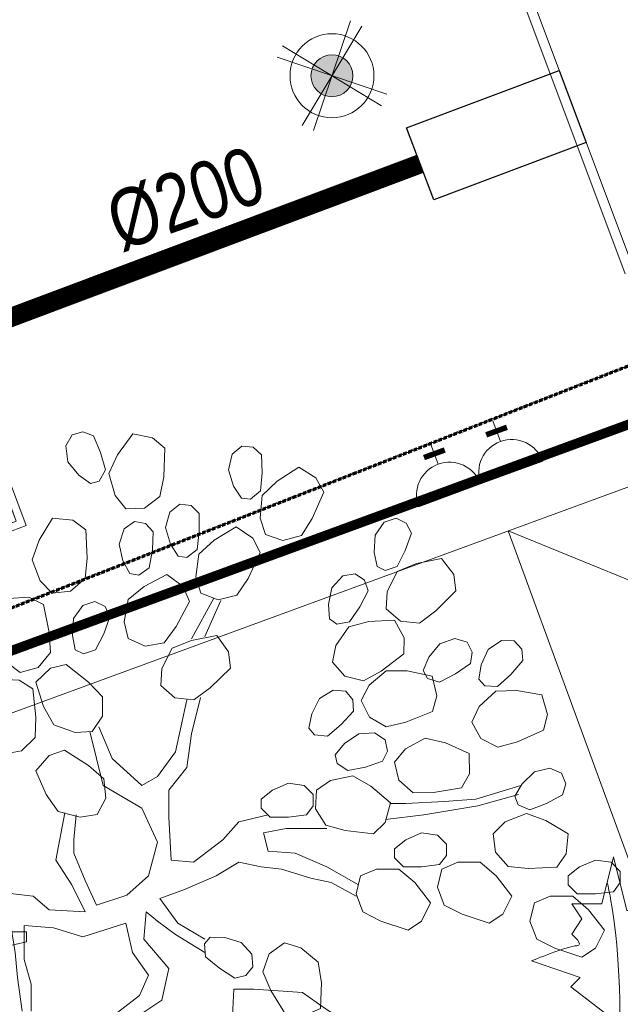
# Model space of a CAD drawing. Header units: millimetres. Extents: x -116878 to 389011, y -1241 to 103546.
# Tile 36 of 104: x 63718 to 65278, y 22588 to 25144. Entities that reach past the tile are written whole.
import ezdxf

# ---------------------------------------------------------------- set-up
doc = ezdxf.new("R2010")
doc.units = ezdxf.units.MM
doc.header["$MEASUREMENT"] = 0
doc.linetypes.add('DASHED', pattern=[0.75, 0.5, -0.25])
doc.layers.get('0').update_dxf_attribs({"color": 252})
for name, color, linetype, lineweight in [('& Lighting (Ceiling)', 160, 'Continuous', 15), ('& Lighting (Walls)', 160, 'Continuous', 15), ('02_Elevation 00', 252, 'Continuous', 9), ('07_Plants', 252, 'Continuous', 9), ('E Celing Lighting', 5, 'DASHED', 5), ('M-HVAC-CDFF', 7, 'Continuous', 5), ('M-HVAC-DUCT', 7, 'Continuous', 15), ('MEPTEK-SAD', 6, 'Continuous', 30), ('Pendant Light', 160, 'Continuous', 15)]:
    doc.layers.add(name, color=color, linetype=linetype, lineweight=lineweight)
for name, color, linetype in [('@ Electrical', 210, 'Continuous'), ('E Floor Lighting', 5, 'DASHED'), ('Electrical', 210, 'Continuous'), ('H Switches', 14, 'Continuous'), ('Layout', 252, 'Continuous')]:
    doc.layers.add(name, color=color, linetype=linetype)
doc.styles.add('Arial_1', font='arial.ttf', dxfattribs={"width": 0.8, "height": 250})
doc.linetypes.add('ZIGZAG', pattern='A,0.0001,-0.2,[131,ltypeshp.shx,S=0.2,R=0,X=-0.2,Y=0],-0.4,[131,ltypeshp.shx,S=0.2,R=180,X=0.2,Y=0],-0.2', length=0.8001)

# ---------------------------------------------------------------- blocks, each defined once
blk = doc.blocks.new('pb 2')
blk.add_line((8695.29, -508.82), (8730.52, -604.98))
for points in [[(8801.67, -463.47), (8475.33, -583.01), (8515.49, -690.17), (8844.16, -569.73)], [(8798.26, -471.1), (8483.07, -586.56), (8519.02, -682.49), (8836.29, -566.22)]]:
    blk.add_lwpolyline(points, close=True)
blk = doc.blocks.new('P1')
at = {"layer": '07_Plants'}
for points in [[(2293.299, -943.039), (2292.697, -942.611), (2292.144, -941.928), (2292.033, -941.12), (2292.351, -940.55), (2292.905, -940.392), (2293.444, -940.599), (2293.807, -941.455), (2294.06, -942.343), (2293.743, -942.913)], [(2295.104, -944.326), (2294.55, -943.643), (2294.234, -942.533), (2294.678, -941.567), (2295.456, -940.506), (2296.469, -940.698), (2297.102, -941.237), (2297.038, -942.695), (2296.847, -943.71), (2296.054, -944.295)], [(2301.019, -943.792), (2300.613, -943.175), (2300.343, -942.339), (2300.532, -941.545), (2301.034, -941.128), (2301.608, -941.182), (2302.036, -941.569), (2302.065, -942.499), (2301.98, -943.418), (2301.478, -943.835)], [(2302.237, -945.644), (2301.967, -944.807), (2302.074, -943.658), (2302.837, -942.918), (2303.945, -942.209), (2304.821, -942.754), (2305.217, -943.486), (2304.63, -944.822), (2304.085, -945.699), (2303.135, -945.958)], [(2297.769, -946.758), (2297.381, -946.13), (2297.135, -945.286), (2297.347, -944.498), (2297.86, -944.095), (2298.433, -944.165), (2298.849, -944.564), (2298.852, -945.495), (2298.741, -946.411), (2298.227, -946.814)], [(2291.333, -948.649), (2290.723, -948.016), (2290.314, -946.937), (2290.675, -945.936), (2291.359, -944.813), (2292.385, -944.918), (2293.062, -945.401), (2293.121, -946.86), (2293.017, -947.886), (2292.278, -948.537)], [(2295.31, -947.636), (2294.956, -946.988), (2294.755, -946.132), (2295.009, -945.357), (2295.543, -944.983), (2296.111, -945.083), (2296.505, -945.504), (2296.459, -946.433), (2296.298, -947.342), (2295.764, -947.716)], [(2307.946, -947.283), (2307.79, -946.561), (2307.841, -945.684), (2308.304, -945.012), (2308.922, -944.805), (2309.439, -945.062), (2309.697, -945.577), (2309.389, -946.455), (2308.977, -947.281), (2308.359, -947.489)], [(2298.934, -948.643), (2298.688, -947.799), (2298.827, -946.654), (2299.612, -945.935), (2300.739, -945.259), (2301.599, -945.828), (2301.974, -946.571), (2301.349, -947.89), (2300.78, -948.751), (2299.822, -948.983)], [(2308.413, -949.449), (2308.463, -948.572), (2308.978, -947.539), (2309.957, -947.125), (2311.246, -946.864), (2311.866, -947.689), (2311.971, -948.514), (2310.941, -949.548), (2310.116, -950.169), (2309.136, -950.067)], [(2295.218, -950.965), (2295.017, -950.109), (2295.218, -948.973), (2296.04, -948.298), (2297.202, -947.682), (2298.03, -948.297), (2298.364, -949.059), (2297.67, -950.343), (2297.055, -951.172), (2296.086, -951.352)], [(2305.512, -949.96), (2305.46, -949.223), (2305.634, -948.362), (2306.188, -947.763), (2306.83, -947.645), (2307.304, -947.972), (2307.487, -948.519), (2307.058, -949.344), (2306.533, -950.104), (2305.892, -950.222)], [(2289.701, -952.7), (2288.998, -952.173), (2288.421, -951.174), (2288.616, -950.128), (2289.111, -948.91), (2290.141, -948.848), (2290.887, -949.217), (2291.18, -950.647), (2291.242, -951.677), (2290.616, -952.438)], [(2292.518, -951.533), (2292.371, -950.809), (2292.432, -949.932), (2292.903, -949.266), (2293.524, -949.066), (2294.037, -949.329), (2294.289, -949.847), (2293.971, -950.721), (2293.55, -951.543), (2292.929, -951.743)], [(2305.668, -952.17), (2305.842, -951.309), (2306.497, -950.36), (2307.525, -950.088), (2308.838, -950.013), (2309.335, -950.917), (2309.322, -951.748), (2308.156, -952.626), (2307.252, -953.124), (2306.296, -952.884)], [(2296.883, -953.358), (2296.944, -952.482), (2297.47, -951.455), (2298.454, -951.052), (2299.746, -950.806), (2300.357, -951.638), (2300.451, -952.465), (2299.409, -953.486), (2298.578, -954.097), (2297.599, -953.985)], [(2310.303, -952.588), (2310.599, -951.911), (2311.154, -951.23), (2311.922, -950.956), (2312.546, -951.15), (2312.813, -951.661), (2312.721, -952.23), (2311.958, -952.761), (2311.14, -953.19), (2310.517, -952.996)], [(2313.144, -953.041), (2313.26, -952.311), (2313.623, -951.511), (2314.298, -951.052), (2314.95, -951.082), (2315.338, -951.508), (2315.393, -952.082), (2314.789, -952.79), (2314.107, -953.412), (2313.455, -953.382)], [(2293.38, -955.707), (2292.503, -955.756), (2291.419, -955.361), (2290.896, -954.435), (2290.492, -953.183), (2291.242, -952.474), (2292.05, -952.278), (2293.193, -953.185), (2293.903, -953.934), (2293.913, -954.919)], [(2307.138, -954.129), (2307.534, -953.344), (2308.418, -952.603), (2309.482, -952.613), (2310.768, -952.889), (2311.007, -953.893), (2310.773, -954.691), (2309.416, -955.228), (2308.412, -955.468), (2307.554, -954.984)], [(2288.826, -956.872), (2288.178, -956.278), (2287.704, -955.226), (2288.002, -954.205), (2288.616, -953.042), (2289.647, -953.083), (2290.352, -953.525), (2290.501, -954.977), (2290.46, -956.008), (2289.762, -956.703)], [(2304.459, -955.531), (2304.604, -954.806), (2305.001, -954.022), (2305.693, -953.591), (2306.344, -953.648), (2306.714, -954.09), (2306.745, -954.666), (2306.112, -955.347), (2305.405, -955.941), (2304.755, -955.884)], [(2312.797, -955.229), (2313.161, -954.43), (2314.014, -953.652), (2315.077, -953.619), (2316.373, -953.842), (2316.653, -954.835), (2316.452, -955.642), (2315.118, -956.234), (2314.125, -956.515), (2313.248, -956.067)], [(2305.808, -956.893), (2306.282, -956.327), (2307.005, -955.828), (2307.819, -955.781), (2308.363, -956.141), (2308.477, -956.706), (2308.23, -957.227), (2307.348, -957.523), (2306.443, -957.706), (2305.899, -957.345)], [(2308.836, -957.27), (2309.391, -956.588), (2310.412, -956.052), (2311.449, -956.289), (2312.647, -956.833), (2312.667, -957.864), (2312.268, -958.594), (2310.828, -958.829), (2309.796, -958.85), (2309.061, -958.194)], [(2293.633, -959.946), (2292.765, -960.081), (2291.647, -959.797), (2291.035, -958.927), (2290.508, -957.722), (2291.183, -956.942), (2291.968, -956.666), (2293.196, -957.454), (2293.976, -958.129), (2294.084, -959.108)], [(2314.988, -959.019), (2315.359, -958.38), (2315.988, -957.766), (2316.782, -957.582), (2317.379, -957.845), (2317.588, -958.383), (2317.432, -958.938), (2316.612, -959.379), (2315.752, -959.712), (2315.155, -959.449)], [(2304.847, -958.708), (2305.57, -958.209), (2306.701, -957.98), (2307.63, -958.498), (2308.627, -959.355), (2308.358, -960.351), (2307.77, -960.94), (2306.322, -960.763), (2305.325, -960.493), (2304.803, -959.658)], [(2302.027, -959.165), (2302.604, -958.703), (2303.411, -958.357), (2304.219, -958.473), (2304.681, -958.934), (2304.681, -959.511), (2304.335, -959.972), (2303.411, -960.087), (2302.488, -960.087), (2302.027, -959.626)], [(2313.874, -960.934), (2314.502, -960.32), (2315.578, -959.903), (2316.581, -960.256), (2317.709, -960.932), (2317.612, -961.959), (2317.133, -962.64), (2315.675, -962.71), (2314.648, -962.613), (2313.992, -961.878)], [(2308.835, -961.702), (2309.412, -961.24), (2310.22, -960.894), (2311.027, -961.01), (2311.489, -961.471), (2311.489, -962.047), (2311.143, -962.509), (2310.22, -962.624), (2309.296, -962.624), (2308.835, -962.163)], [(2317.72, -963.085), (2318.297, -962.624), (2319.105, -962.278), (2319.912, -962.393), (2320.374, -962.855), (2320.374, -963.431), (2320.028, -963.893), (2319.105, -964.008), (2318.182, -964.008), (2317.72, -963.547)], [(2307.104, -963.085), (2307.912, -962.739), (2309.066, -962.739), (2309.873, -963.431), (2310.681, -964.469), (2310.22, -965.392), (2309.527, -965.853), (2308.143, -965.392), (2307.219, -964.93), (2306.873, -964.008)], [(2311.258, -962.739), (2312.066, -962.393), (2313.22, -962.393), (2314.027, -963.085), (2314.835, -964.123), (2314.374, -965.046), (2313.681, -965.507), (2312.297, -965.046), (2311.373, -964.584), (2311.027, -963.662)], [(2315.989, -964.469), (2316.797, -964.123), (2317.951, -964.123), (2318.759, -964.815), (2319.566, -965.853), (2319.105, -966.775), (2318.412, -967.237), (2317.028, -966.775), (2316.105, -966.314), (2315.758, -965.392)], [(2299.42, -966.211), (2300.159, -966.229), (2301, -966.483), (2301.545, -967.09), (2301.602, -967.74), (2301.231, -968.182), (2300.669, -968.313), (2299.888, -967.808), (2299.181, -967.214), (2299.124, -966.564)], [(2303.205, -966.504), (2304.046, -966.759), (2304.93, -967.5), (2305.104, -968.55), (2305.056, -969.864), (2304.11, -970.274), (2303.283, -970.182), (2302.518, -968.939), (2302.108, -967.992), (2302.436, -967.063)]]:
    blk.add_lwpolyline(points, close=True, dxfattribs=at)
for points in [[(2298.45, -950.977), (2299.604, -948.902)], [(2299.142, -950.862), (2299.95, -949.017)], [(2293.719, -955.475), (2294.411, -957.089), (2295.911, -958.473), (2296.719, -958.011), (2297.642, -956.743), (2298.219, -954.091)], [(2298.911, -953.975), (2298.45, -955.82), (2298.219, -957.55), (2297.296, -958.703), (2297.296, -960.087), (2297.411, -962.278), (2298.565, -962.393), (2300.065, -961.24), (2300.873, -960.318), (2302.373, -959.972)], [(2295.145, -964.065), (2296.257, -963.085), (2296.719, -961.356), (2295.911, -959.626), (2293.949, -958.473), (2293.257, -955.705)], [(2315.297, -958.473), (2312.989, -959.165), (2311.373, -959.28), (2309.412, -959.395), (2308.604, -959.395)], [(2308.373, -960.202), (2310.335, -959.972), (2313.104, -959.511), (2315.181, -958.934)], [(2285.064, -963.547), (2287.257, -963.662), (2289.334, -964.008), (2290.372, -964.123), (2291.18, -964.815), (2293.026, -964.93), (2292.334, -963.547), (2291.526, -962.278), (2291.988, -959.856)], [(2292.565, -959.972), (2292.449, -961.24), (2292.449, -961.932), (2293.026, -963.316), (2293.603, -964.584), (2295.145, -964.065)], [(2305.373, -960.664), (2303.296, -960.664), (2302.142, -960.894), (2302.373, -961.817), (2303.758, -961.932), (2305.373, -962.624), (2306.989, -963.547)], [(2306.873, -964.123), (2305.604, -963.431), (2304.565, -963.201), (2303.065, -962.739), (2302.027, -962.624), (2300.873, -962.393), (2299.719, -963.085), (2298.103, -963.777), (2296.834, -964.238), (2297.757, -965.507), (2299.142, -966.314)], [(2289.795, -970.004), (2289.564, -968.274), (2289.449, -967.006), (2289.218, -965.622), (2289.218, -964.584), (2287.026, -964.238), (2285.064, -964.123)], [(2299.142, -967.006), (2297.642, -966.083), (2296.719, -965.392), (2296.142, -964.93), (2296.026, -966.314), (2297.296, -967.813), (2296.95, -969.428), (2295.911, -970.119), (2292.795, -972.08)], [(2291.988, -971.965), (2294.296, -970.35), (2295.796, -969.197), (2296.257, -968.159), (2295.449, -967.006), (2295.103, -965.507), (2292.911, -966.199), (2291.411, -965.738), (2289.911, -965.622), (2289.911, -967.352), (2290.257, -968.62), (2290.257, -970.004)]]:
    blk.add_lwpolyline(points, dxfattribs=at)
blk = doc.blocks.new('ewfdsdtgg')
at = {"layer": '07_Plants', "lineweight": 5}
for points, knots in [([(2503.32, -1198.7), (2503.32, -1198.7), (2505.37, -1193.06), (2505.37, -1193.06), (2505.37, -1193.06), (2504.6, -1193.83), (2504.6, -1193.83), (2504.6, -1193.83), (2504.69, -1191.35), (2504.69, -1191.35), (2504.69, -1191.35), (2504.86, -1185.87), (2504.86, -1185.87), (2504.86, -1185.87), (2506.4, -1181.26), (2506.4, -1181.26), (2506.4, -1181.26), (2505.2, -1180.23), (2505.2, -1180.23), (2505.2, -1180.23), (2504.17, -1176.98), (2504.17, -1176.98), (2504.17, -1176.98), (2505.71, -1175.44), (2505.71, -1175.44), (2505.71, -1175.44), (2502.04, -1172.62), (2502.04, -1172.62), (2502.04, -1172.62), (2502.98, -1171.68), (2502.98, -1171.68), (2502.98, -1171.68), (2498.02, -1169.97), (2498.02, -1169.97), (2498.02, -1169.97), (2501.78, -1168.43), (2502.63, -1168.43), (2503.49, -1168.43), (2502.12, -1167.23), (2502.12, -1167.23), (2502.12, -1167.23), (2503.15, -1165.69), (2503.15, -1165.69), (2503.15, -1165.69), (2502.12, -1164.15), (2502.12, -1164.15), (2502.12, -1164.15), (2505.2, -1164.15), (2505.2, -1164.15), (2505.2, -1164.15), (2506.4, -1159.36), (2506.4, -1159.36), (2506.4, -1159.36), (2507.77, -1164.83), (2507.77, -1164.83), (2507.77, -1164.83), (2508.62, -1164.83), (2508.62, -1164.83), (2508.62, -1164.83), (2508.79, -1167.57), (2508.79, -1167.57), (2508.79, -1167.57), (2509.99, -1166.38), (2509.99, -1166.38), (2509.99, -1166.38), (2510.67, -1168.26), (2510.67, -1168.26), (2510.67, -1168.26), (2512.73, -1166.89), (2512.73, -1166.89), (2512.73, -1166.89), (2512.04, -1171.34), (2512.04, -1171.34), (2512.04, -1171.34), (2512.73, -1171.51), (2512.73, -1171.51), (2512.73, -1171.51), (2512.73, -1173.73), (2512.73, -1173.73), (2512.73, -1173.73), (2511.53, -1176.64), (2511.53, -1176.64), (2511.53, -1176.64), (2512.56, -1176.64), (2512.56, -1176.64), (2512.56, -1176.64), (2511.19, -1180.91), (2511.19, -1180.91), (2511.19, -1180.91), (2509.13, -1183.99), (2509.13, -1183.99), (2509.13, -1183.99), (2508.62, -1186.04), (2508.62, -1186.04), (2508.62, -1186.04), (2507.17, -1189.55), (2507.17, -1189.55), (2507.17, -1189.55), (2509.13, -1191.52), (2509.13, -1191.52), (2509.13, -1191.52), (2515.46, -1180.06), (2515.46, -1180.06), (2515.46, -1180.06), (2520.42, -1172.19), (2520.42, -1172.19), (2520.42, -1172.19), (2522.82, -1169.8), (2522.82, -1169.8), (2522.82, -1169.8), (2525.39, -1165.52), (2525.39, -1165.52), (2525.39, -1165.52), (2528.29, -1169.8), (2528.29, -1169.8), (2528.29, -1169.8), (2525.55, -1173.05), (2525.55, -1173.05), (2525.55, -1173.05), (2525.72, -1176.64), (2525.72, -1176.64), (2525.72, -1176.64), (2522.82, -1179.54), (2522.82, -1179.54), (2522.82, -1179.54), (2521.11, -1182.45), (2521.11, -1182.45), (2521.11, -1182.45), (2519.4, -1184.16), (2519.4, -1184.16), (2519.4, -1184.16), (2518.37, -1186.73), (2518.37, -1186.73), (2518.37, -1186.73), (2512.9, -1193.57), (2512.9, -1193.57), (2512.9, -1193.57), (2512.9, -1196.14), (2512.9, -1196.14), (2512.9, -1196.14), (2509.82, -1198.53), (2509.82, -1198.53), (2509.82, -1198.53), (2512.21, -1198.19), (2512.21, -1198.19), (2512.21, -1198.19), (2523.5, -1196.48), (2523.5, -1196.48), (2523.5, -1196.48), (2531.37, -1194.77), (2532.39, -1194.77), (2533.42, -1194.77), (2535.05, -1194.51), (2535.05, -1194.51), (2535.05, -1194.51), (2536.16, -1195.62), (2536.16, -1195.62), (2536.16, -1195.62), (2541.97, -1195.62), (2541.97, -1195.62), (2541.97, -1195.62), (2542.83, -1196.48), (2542.83, -1196.48), (2542.83, -1196.48), (2545.57, -1196.48), (2545.57, -1196.48), (2545.57, -1196.48), (2545.57, -1197.5), (2545.57, -1197.5), (2545.57, -1197.5), (2539.58, -1198.87), (2539.58, -1198.87), (2539.58, -1198.87), (2536.5, -1199.39), (2536.5, -1199.39), (2536.5, -1199.39), (2516.32, -1200.58), (2516.32, -1200.58), (2516.32, -1200.58), (2513.07, -1203.32), (2513.07, -1203.32), (2513.07, -1203.32), (2515.46, -1203.32), (2515.46, -1203.32), (2515.46, -1203.32), (2539.41, -1205.03), (2539.41, -1205.03), (2539.41, -1205.03), (2542.75, -1205.97), (2542.75, -1205.97), (2542.75, -1205.97), (2543.68, -1206.91), (2543.68, -1206.91), (2543.68, -1206.91), (2542.49, -1208.11), (2542.49, -1208.11), (2542.49, -1208.11), (2521.79, -1205.03), (2521.79, -1205.03), (2521.79, -1205.03), (2519.23, -1205.2), (2519.23, -1205.2), (2519.23, -1205.2), (2514.78, -1205.71), (2514.78, -1205.71), (2514.78, -1205.71), (2510.33, -1205.03), (2510.33, -1205.03)], [0, 0, 0, 0, 1, 1, 1, 2, 2, 2, 3, 3, 3, 4, 4, 4, 5, 5, 5, 6, 6, 6, 7, 7, 7, 8, 8, 8, 9, 9, 9, 10, 10, 10, 11, 11, 11, 12, 12, 12, 13, 13, 13, 14, 14, 14, 15, 15, 15, 16, 16, 16, 17, 17, 17, 18, 18, 18, 19, 19, 19, 20, 20, 20, 21, 21, 21, 22, 22, 22, 23, 23, 23, 24, 24, 24, 25, 25, 25, 26, 26, 26, 27, 27, 27, 28, 28, 28, 29, 29, 29, 30, 30, 30, 31, 31, 31, 32, 32, 32, 33, 33, 33, 34, 34, 34, 35, 35, 35, 36, 36, 36, 37, 37, 37, 38, 38, 38, 39, 39, 39, 40, 40, 40, 41, 41, 41, 42, 42, 42, 43, 43, 43, 44, 44, 44, 45, 45, 45, 46, 46, 46, 47, 47, 47, 48, 48, 48, 49, 49, 49, 50, 50, 50, 51, 51, 51, 52, 52, 52, 53, 53, 53, 54, 54, 54, 55, 55, 55, 56, 56, 56, 57, 57, 57, 58, 58, 58, 59, 59, 59, 60, 60, 60, 61, 61, 61, 62, 62, 62, 63, 63, 63, 64, 64, 64, 65, 65, 65, 66, 66, 66, 67, 67, 67, 68, 68, 68, 69, 69, 69, 69]), ([(2495.45, -1193.57), (2495.45, -1193.57), (2491.86, -1189.47), (2491.86, -1189.47), (2491.86, -1189.47), (2491, -1185.87), (2491, -1185.87), (2491, -1185.87), (2489.81, -1183.48), (2489.81, -1183.48), (2489.81, -1183.48), (2488.95, -1184.68), (2488.95, -1184.68), (2488.95, -1184.68), (2487.24, -1182.79), (2487.24, -1182.79), (2487.24, -1182.79), (2487.07, -1184.16), (2487.07, -1184.16), (2487.07, -1184.16), (2483.48, -1179.21), (2483.48, -1179.21), (2483.48, -1179.21), (2483.48, -1182.45), (2483.48, -1182.45), (2483.48, -1182.45), (2479.71, -1176.64), (2479.71, -1176.64), (2479.71, -1176.64), (2476.81, -1174.76), (2476.81, -1174.76), (2476.81, -1174.76), (2474.58, -1173.22), (2474.58, -1173.22), (2474.58, -1173.22), (2469.63, -1172.88), (2469.63, -1172.88), (2469.63, -1172.88), (2467.57, -1172.88), (2467.57, -1172.88), (2467.57, -1172.88), (2467.4, -1176.29), (2467.4, -1176.29), (2467.4, -1176.29), (2467.74, -1177.49), (2467.74, -1177.49), (2467.74, -1177.49), (2470.65, -1179.37), (2471.85, -1180.57), (2473.05, -1181.77), (2472.87, -1183.99), (2472.87, -1183.99), (2472.87, -1183.99), (2473.9, -1184.33), (2474.58, -1185.02), (2475.27, -1185.7), (2475.87, -1185.1), (2476.46, -1185.7), (2477.06, -1186.3), (2479.54, -1187.41), (2479.54, -1187.41), (2479.54, -1187.41), (2479.37, -1188.61), (2479.37, -1188.61), (2479.37, -1188.61), (2482.97, -1189.12), (2482.97, -1189.12), (2482.97, -1189.12), (2480.91, -1189.81), (2480.91, -1189.81), (2480.91, -1189.81), (2484.89, -1190.6), (2484.89, -1190.6), (2484.89, -1190.6), (2486.04, -1190.83), (2486.04, -1190.83), (2486.04, -1190.83), (2489.01, -1193.86), (2489.01, -1193.86)], [0, 0, 0, 0, 1, 1, 1, 2, 2, 2, 3, 3, 3, 4, 4, 4, 5, 5, 5, 6, 6, 6, 7, 7, 7, 8, 8, 8, 9, 9, 9, 10, 10, 10, 11, 11, 11, 12, 12, 12, 13, 13, 13, 14, 14, 14, 15, 15, 15, 16, 16, 16, 17, 17, 17, 18, 18, 18, 19, 19, 19, 20, 20, 20, 21, 21, 21, 22, 22, 22, 23, 23, 23, 24, 24, 24, 25, 25, 25, 26, 26, 26, 26])]:
    blk.add_open_spline(points, degree=3, knots=knots, dxfattribs=at)
for points in [[(2505.75, -1161.96), (2505.75, -1161.96), (2509.29, -1175.18), (2504.68, -1198.91)], [(2503.66, -1200.24), (2503.66, -1200.24), (2523.33, -1174.76), (2525.21, -1168.26)]]:
    blk.add_open_spline(points, degree=3, dxfattribs=at)
blk = doc.blocks.new('pb out')
at = {"layer": '02_Elevation 00', "color": 14}
blk.add_line((8127.59, -816.16), (8268.6, -873.56), dxfattribs=at)
at = {"color": 14}
blk.add_blockref('pb 2', (-567.69, -307.34), dxfattribs=at)
at = {"layer": '07_Plants', "xscale": 2, "yscale": 2, "zscale": 2}
blk.add_blockref('P1', (3498.3, 1074.76), dxfattribs=at)
at = {"layer": '07_Plants'}
for p in [(5532.76, 339.36), (5631.97, 309.88)]:
    blk.add_blockref('ewfdsdtgg', p, dxfattribs=at)
blk = doc.blocks.new('Light01')
at = {"layer": 'Pendant Light', "lineweight": 5}
h = blk.add_hatch(color=160, dxfattribs=at)
h.dxf.hatch_style = 1
edge = h.paths.add_edge_path()
edge.add_arc((660.41, 184.29), 4.97, 20.1178, 380.1178)
at = {"layer": 'Pendant Light', "transparency": 33554559}
h = blk.add_hatch(color=160, dxfattribs=at)
h.dxf.hatch_style = 1
edge = h.paths.add_edge_path()
edge.add_arc((660.41, 184.29), 4.97, -90, 270)
at = {"layer": 'Pendant Light', "color": 160, "lineweight": 5}
for points in [[(667.5, 196.05), (653.32, 172.54)], [(664.8, 197.3), (656.02, 171.29)], [(648.66, 191.38), (672.16, 177.21)], [(673.41, 179.9), (647.41, 188.69)]]:
    blk.add_lwpolyline(points, dxfattribs=at)
for radius in [9.94, 9.94, 4.97, 4.97]:
    blk.add_circle((660.41, 184.29), radius, dxfattribs=at)
blk = doc.blocks.new('ljbsdinfpn')
at = {"layer": 'E Celing Lighting', "xscale": -0.4320000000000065, "yscale": 0.4320000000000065, "zscale": 0.4320000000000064, "rotation": 90}
blk.add_blockref('Light01', (-23078.1, -803.19, 0), dxfattribs=at)
blk = doc.blocks.new('suygseg')
at = {"layer": 'Pendant Light', "xscale": -1, "rotation": 180}
blk.add_blockref('ljbsdinfpn', (37010.57, -1709.15, 0), dxfattribs=at)
blk = doc.blocks.new('*E500', base_point=(13518.83, 491.85, 0))
at = {"layer": '& Lighting (Ceiling)', "rotation": 359.9999999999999}
blk.add_blockref('suygseg', (0, 1181.58), dxfattribs=at)
blk = doc.blocks.new('uhbvfhu')
at = {"layer": '& Lighting (Walls)', "const_width": 1}
blk.add_lwpolyline([(13910.7, -771.56), (14022.81, -729.9), (13980.16, -622.33), (13653.83, -742.09)], dxfattribs=at)
blk = doc.blocks.new('*E486', base_point=(13567.72, 411.8, 0))
at = {"layer": 'Layout', "xscale": 0.9943231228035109, "yscale": 0.9943231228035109, "zscale": 0.9943231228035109, "rotation": 359.9999999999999}
blk.add_blockref('uhbvfhu', (77.57, 1178.98), dxfattribs=at)
blk = doc.blocks.new('Electrical_Loft tables')
at = {"layer": 'H Switches', "color": 220, "lineweight": 20}
for p, q in [((8161.84, -3032.39), (8161.84, -3039.19)), ((8158.43, -3035.79), (8156.17, -3035.79)), ((8161.84, -3039.19), (8161.84, -3046)), ((8158.43, -3042.6), (8156.17, -3042.6))]:
    blk.add_line(p, q, dxfattribs=at)
at = {"layer": 'H Switches', "color": 220, "lineweight": 20, "const_width": 0.567}
for points in [[(8157.3, -3034.66), (8157.3, -3036.93)], [(8157.3, -3041.46), (8157.3, -3043.73)]]:
    blk.add_lwpolyline(points, dxfattribs=at)
at = {"layer": 'H Switches', "color": 220, "lineweight": 20}
for centre in [(8161.84, -3035.79), (8161.84, -3042.6)]:
    blk.add_arc(centre, 3.4, 90, 270, dxfattribs=at)
blk = doc.blocks.new('lectrical')
at = {"layer": 'Electrical', "transparency": 33554687, "rotation": 290.0459937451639}
blk.add_blockref('Electrical_Loft tables', (225.1, 8889.39, 0), dxfattribs=at)
blk = doc.blocks.new('V_SLBG WITH PLENUM _350 H_ - V_SLBG_1000X150-15715090-AIR CONDITIONING HVAC LAYOUT- PART PLAN - L4-ZONE  7')
at = {"layer": 'M-HVAC-CDFF', "color": 140, "true_color": 0x00bfff}
for p, q in [((579216.5, -9755.6), (579149.8, -9933.5)), ((579149.8, -9933.5), (579216.5, -9755.6)), ((580190.3, -10120.8), (579216.5, -9755.6)), ((579216.5, -9755.6), (580190.3, -10120.8)), ((579216.5, -9755.6), (579216.5, -9755.6)), ((579228.2, -9781.3), (579175.5, -9921.8)), ((579175.6, -9921.8), (579228.2, -9781.4)), ((579228.2, -9781.4), (579175.6, -9921.8)), ((579175.6, -9921.8), (579228.2, -9781.4)), ((580164.5, -10132.5), (579228.2, -9781.3)), ((579228.2, -9781.4), (579228.2, -9781.3)), ((579228.2, -9781.4), (580164.5, -10132.5)), ((580164.5, -10132.5), (579228.2, -9781.4)), ((579228.2, -9781.4), (580164.5, -10132.5)), ((579228.2, -9781.4), (579228.2, -9781.4)), ((579218.3, -9807.9), (579210.1, -9829.7)), ((579210.1, -9829.7), (579218.3, -9807.9)), ((580154.6, -10159), (579218.3, -9807.9)), ((579218.3, -9807.9), (580154.6, -10159)), ((579218.3, -9807.9), (579218.3, -9807.9)), ((579210.1, -9829.7), (580146.4, -10180.8)), ((580146.4, -10180.8), (579210.1, -9829.7)), ((579210.1, -9829.7), (579210.1, -9829.7)), ((579206, -9840.7), (579197.8, -9862.5)), ((579197.8, -9862.5), (579206, -9840.7)), ((579197.8, -9862.5), (580134.1, -10213.6)), ((580134.1, -10213.6), (579197.8, -9862.5)), ((579197.8, -9862.5), (579197.8, -9862.5)), ((580142.3, -10191.8), (579206, -9840.7)), ((579206, -9840.7), (580142.3, -10191.8)), ((579206, -9840.7), (579206, -9840.7)), ((579193.7, -9873.5), (579185.5, -9895.3)), ((579185.5, -9895.3), (579193.7, -9873.5)), ((580130, -10224.6), (579193.7, -9873.5)), ((579193.7, -9873.5), (580130, -10224.6)), ((579193.7, -9873.5), (579193.7, -9873.5)), ((579185.5, -9895.3), (580121.8, -10246.4)), ((580121.8, -10246.4), (579185.5, -9895.3)), ((579185.5, -9895.3), (579185.5, -9895.3)), ((579149.8, -9933.5), (580123.6, -10298.7)), ((580123.6, -10298.7), (579149.8, -9933.5)), ((579149.8, -9933.5), (579149.8, -9933.5)), ((579175.5, -9921.8), (580111.9, -10272.9)), ((579175.6, -9921.8), (579175.5, -9921.8)), ((580111.9, -10272.9), (579175.6, -9921.8)), ((579175.6, -9921.8), (580111.9, -10272.9)), ((580111.9, -10272.9), (579175.6, -9921.8)), ((579175.6, -9921.8), (579175.6, -9921.8)), ((579526.7, -10053.5), (579519.7, -10072.2)), ((579753.7, -10160), (579760.8, -10141.3)), ((580111.9, -10272.9), (580164.5, -10132.5)), ((580164.5, -10132.5), (580111.9, -10272.9)), ((580111.9, -10272.9), (580164.5, -10132.5)), ((580164.5, -10132.5), (580111.9, -10272.9)), ((580123.6, -10298.7), (580190.3, -10120.8)), ((580190.3, -10120.8), (580123.6, -10298.7)), ((580164.5, -10132.5), (580164.5, -10132.5)), ((580164.5, -10132.5), (580164.5, -10132.5)), ((580190.3, -10120.8), (580190.3, -10120.8)), ((580146.4, -10180.8), (580154.6, -10159)), ((580154.6, -10159), (580146.4, -10180.8)), ((580154.6, -10159), (580154.6, -10159)), ((580134.1, -10213.6), (580142.3, -10191.8)), ((580142.3, -10191.8), (580134.1, -10213.6)), ((580142.3, -10191.8), (580142.3, -10191.8)), ((580146.4, -10180.8), (580146.4, -10180.8)), ((580134.1, -10213.6), (580134.1, -10213.6)), ((580121.8, -10246.4), (580130, -10224.6)), ((580130, -10224.6), (580121.8, -10246.4)), ((580121.8, -10246.4), (580121.8, -10246.4)), ((580130, -10224.6), (580130, -10224.6)), ((580111.9, -10272.9), (580111.9, -10272.9)), ((580111.9, -10272.9), (580111.9, -10272.9)), ((580123.6, -10298.7), (580123.6, -10298.7))]:
    blk.add_line(p, q, dxfattribs=at)
for centre, start_param, end_param in [((579643.7, -10097.4), 3.141616, 6.283208), ((579643.7, -10097.4), 0.000023, 3.141616), ((579636.7, -10116.1), 0.000023, 3.141616), ((579636.7, -10116.1), 3.141616, 6.283208)]:
    blk.add_ellipse(centre, major_axis=(-117, 43.9), ratio=0.000049, start_param=start_param, end_param=end_param, dxfattribs=at)

msp = doc.modelspace()

# ---------------------------------------------------------------- linework, layer by layer
at = {"color": 244, "linetype": 'DASHED', "lineweight": 70, "ltscale": 0.6, "true_color": 0x991b1e}
msp.add_lwpolyline([(70394.5, 38555.1, -0.925711), (70396.8, 40187.1), (70394.5, 42190.5), (54123.6, 36013.3), (59399.4, 21932.5), (67804, 25227.5), (68958.9, 22338.8), (70465.4, 22887.8), (70546.9, 22858.9), (70554.6, 27248.3), (70394.5, 27247), (70396.9, 30343, -0.9334), (70394.5, 31976.5), (70394.5, 38555.1)], format="xyb", dxfattribs=at)
at = {"layer": 'M-HVAC-DUCT', "color": 140, "true_color": 0x00bfff}
for p, q in [((63724.2, 28660.2), (65290.5, 24484.1)), ((65301.7, 24525.7), (64758.1, 25974.9))]:
    msp.add_line(p, q, dxfattribs=at)
at = {"layer": 'MEPTEK-SAD', "elevation": 0}
msp.add_lwpolyline([(64722.8, 24863.1), (65119.3, 25011.9), (65189.5, 24824.6), (64793.1, 24675.9)], close=True, dxfattribs=at)
at = {"layer": 'MEPTEK-SAD', "linetype": 'ZIGZAG', "ltscale": 250, "const_width": 50, "elevation": 0}
msp.add_lwpolyline([(64758, 24769.5), (63669.3, 24361.2)], dxfattribs=at)

# ---------------------------------------------------------------- block references
at = {"layer": '02_Elevation 00', "color": 14, "xscale": 25.4, "yscale": 25.4, "zscale": 25.4}
msp.add_blockref('pb out', (-141454.4, 44547.2), dxfattribs=at)
at = {"layer": '@ Electrical', "xscale": 25.28240740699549, "yscale": 25.28240740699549, "zscale": 25.28240740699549}
msp.add_blockref('lectrical', (60675.2, 19381.3), dxfattribs=at)
at = {"layer": 'E Floor Lighting', "xscale": 25.37496114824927, "yscale": 25.37496114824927, "zscale": 25.37496114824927, "rotation": 359.9736113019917}
for name, p in [('*E500', (56052.2, 23249.4, 0)), ('*E486', (57291.8, 21217.5, 0))]:
    msp.add_blockref(name, p, dxfattribs=at)
at = {"layer": 'M-HVAC-CDFF', "color": 140, "true_color": 0x00bfff, "rotation": 131.10811433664}
msp.add_blockref('V_SLBG WITH PLENUM _350 H_ - V_SLBG_1000X150-15715090-AIR CONDITIONING HVAC LAYOUT- PART PLAN - L4-ZONE  7', (437030.8, -419072.9, 0), dxfattribs=at)

# ---------------------------------------------------------------- texts
at = {"layer": 'MEPTEK-SAD', "insert": (63930.2, 24684, 0), "char_height": 150, "width": 3007.931, "attachment_point": 1, "rotation": 19.2866, "style": 'Arial_1'}
msp.add_mtext('%%C200 ', dxfattribs=at)

doc.saveas('drawing.dxf')
